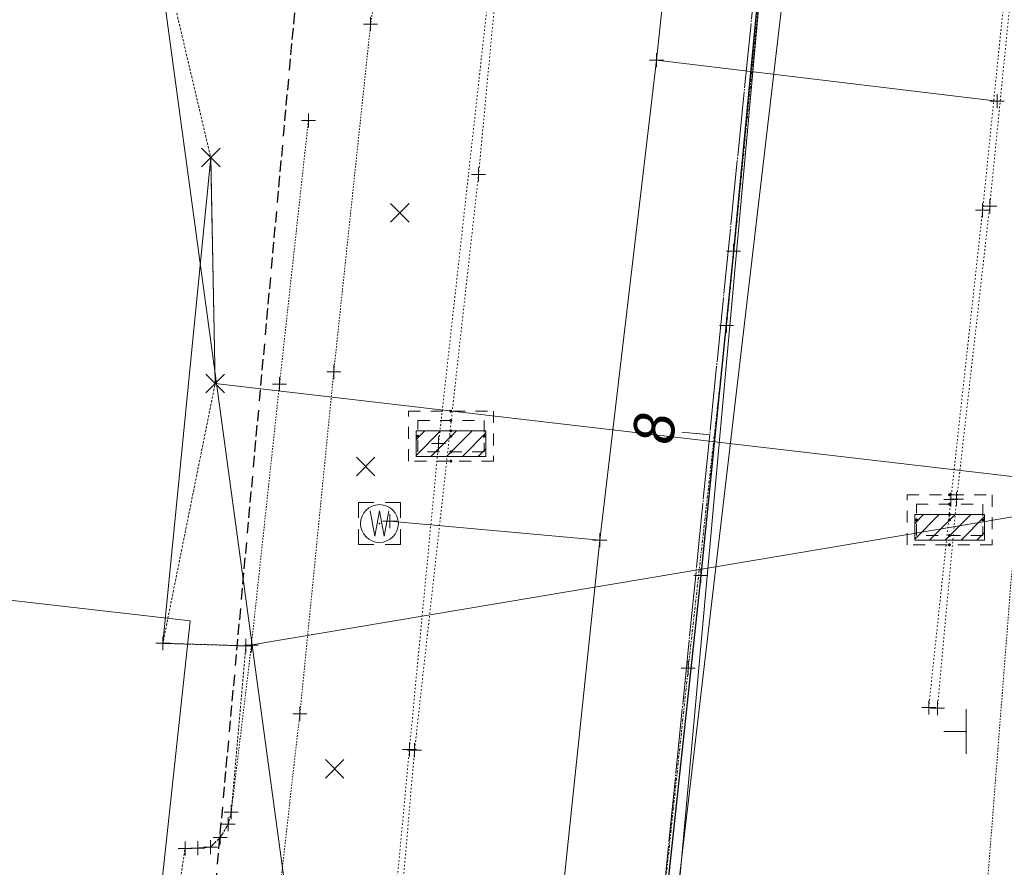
# Model space of a CAD drawing. Header units: feet. Extents: x 1620404 to 1693143, y 557267 to 607752.
# Tile 4 of 107: x 1620874 to 1620945, y 607091 to 607151. Entities that reach past the tile are written whole.
import ezdxf

# ---------------------------------------------------------------- set-up
doc = ezdxf.new("R2010")
doc.units = ezdxf.units.FT
doc.header["$MEASUREMENT"] = 0
for name, pattern in [('cl', [5, 0.09375, -0.09375, 4.625, -0.09375, 0.09375]), ('cl20', [100, 5, -5, 80, -5, 5]), ('DGN Style 1', [0.16325, 0.000271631, -0.162979]), ('DGN Style 2', [0.271631, 0.162979, -0.108652]), ('DGN Style 4', [0.434882, 0.217305, -0.108652, 0.000271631, -0.108652]), ('DGN Style 5', [0.190142, 0.081489, -0.108652]), ('DGN Style 6', [0.516643, 0.190142, -0.108652, 0.000271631, -0.108652, 0.000271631, -0.108652]), ('DGN Style 7', [0.543262, 0.244468, -0.108652, 0.081489, -0.108652]), ('drainage01', [1.6, 0.85, -0.75]), ('esmtshex', [4.75, 0.8, -0.325, -0.325, 0.8, -0.3, 0.8, -0.3, 0.8, -0.3]), ('sanex', [0]), ('waterex', [0])]:
    doc.linetypes.add(name, pattern=pattern)
for name, color, linetype, lineweight in [('BD_X_Building', 241, 'Continuous', 0), ('DR_X_Cells', 151, 'DGN Style 2', 0), ('DR_X_Cells (Construction)', 151, 'DGN Style 2', 0), ('DT_X_TIN_Hull', 5, 'Continuous', 0), ('GE_X_Alignment', 7, 'cl', 0), ('GE_X_Alignment_100_Stations', 7, 'Continuous', 0), ('GE_X_Alignment_500_Stations', 7, 'Continuous', 0), ('GK_Drainage_Nodes (Construction)', 7, 'Continuous', 53), ('PV_X_COP', 4, 'DGN Style 4', 0), ('PV_X_Curb', 120, 'DGN Style 1', 0), ('PV_X_Walk', 120, 'DGN Style 5', 0), ('RW_X_CL_20', 6, 'cl20', 0), ('RW_X_Esmt_SH', 6, 'esmtshex', 30), ('SN_X_Public', 3, 'Continuous', 0), ('SV_X_Random_Point (Construction)', 7, 'Continuous', 0), ('UT_X_Sanitary_Line', 3, 'sanex', 0), ('UT_X_Water', 133, 'waterex', 0), ('UT_X_Water_Cells', 133, 'Continuous', 0), ('UT_X_Water_Cells (Construction)', 133, 'Continuous', 0), ('VG_X_Flower_Bed', 3, 'DGN Style 1', 0), ('XS_X_Ground_Line', 3, 'DGN Style 2', 13)]:
    doc.layers.add(name, color=color, linetype=linetype, lineweight=lineweight)
doc.layers.add('PM_X_Surveyed_Line', color=1, linetype='Continuous', lineweight=30, plot=False)
doc.layers.add('SV_X_Shot_Marker (Construction)', color=40, linetype='Continuous', lineweight=0, transparency=0.5)
doc.styles.add('~P_Label - CenterDescender', font='calibrii.ttf', dxfattribs={"height": 0.14})

# ---------------------------------------------------------------- blocks, each defined once
blk = doc.blocks.new('DrawTextAnnotation_2')
at = {"layer": 'GE_X_Alignment_100_Stations', "color": 7, "insert": (0, 0.125), "char_height": 0.14, "attachment_point": 8, "line_spacing_factor": 0.9, "style": '~P_Label - CenterDescender'}
blk.add_mtext('\\C7;8', dxfattribs=at)
blk = doc.blocks.new('DrawLineAnnotationDirectionLength')
at = {"layer": 'GE_X_Alignment_100_Stations'}
blk.add_line((0, 0), (-0.1, 0), dxfattribs=at)
blk = doc.blocks.new('DrawLineAnnotationDirectionLength_3')
at = {"layer": 'GE_X_Alignment_500_Stations'}
blk.add_line((0, 0), (-0.06, 0), dxfattribs=at)
blk = doc.blocks.new('SVPT_494')
at = {"layer": 'SV_X_Shot_Marker (Construction)', "transparency": 33554495}
for p, q in [((-0.025, 0), (0.025, 0)), ((0, 0.025), (0, -0.025))]:
    blk.add_line(p, q, dxfattribs=at)
blk.add_point((0, 0), dxfattribs=at)
blk = doc.blocks.new('SVPT_495')
at = {"layer": 'SV_X_Shot_Marker (Construction)', "transparency": 33554495}
for p, q in [((-0.025, 0), (0.025, 0)), ((0, 0.025), (0, -0.025))]:
    blk.add_line(p, q, dxfattribs=at)
blk.add_point((0, 0), dxfattribs=at)
blk = doc.blocks.new('CB3-X')
at = {"layer": 'DR_X_Cells', "color": 151, "linetype": 'Continuous', "lineweight": 0}
for p, q in [((-2.5, -1.759), (-0.746, 0)), ((-2.5, -0.626), (-1.876, 0)), ((-1.444, -1.833), (0.384, 0)), ((-0.315, -1.833), (1.514, 0)), ((0.815, -1.833), (2.5, -0.144)), ((1.945, -1.833), (2.5, -1.277))]:
    blk.add_line(p, q, dxfattribs=at)
at = {"layer": 'DR_X_Cells', "color": 151, "linetype": 'drainage01', "lineweight": 0}
blk.add_lwpolyline([(-3.042, 1.417), (3.042, 1.417), (3.042, -2.167), (-3.042, -2.167)], close=True, dxfattribs=at)
at = {"layer": 'DR_X_Cells', "color": 151, "linetype": 'Continuous', "lineweight": 0, "flags": 128}
blk.add_lwpolyline([(-2.5, 0), (2.5, 0), (2.5, -1.833), (-2.5, -1.833)], close=True, dxfattribs=at)
at = {"layer": 'DR_X_Cells (Construction)', "color": 20, "linetype": 'drainage01', "lineweight": 0}
blk.add_lwpolyline([(-2.375, 0.75), (2.375, 0.75), (2.375, -1.5), (-2.375, -1.5)], close=True, dxfattribs=at)
at = {"layer": 'GK_Drainage_Nodes (Construction)', "color": 21, "linetype": 'DGN Style 2', "lineweight": 53}
blk.add_point((0, 1.417), dxfattribs=at)
at = {"layer": 'GK_Drainage_Nodes (Construction)', "color": 61, "linetype": 'DGN Style 6', "lineweight": 53}
for p in [(0, 0.75), (-2.375, -0.375), (2.375, -0.375), (0, -1.5)]:
    blk.add_point(p, dxfattribs=at)
at = {"layer": 'GK_Drainage_Nodes (Construction)', "color": 21, "linetype": 'DGN Style 5', "lineweight": 53}
blk.add_point((0, 0), dxfattribs=at)
at = {"layer": 'GK_Drainage_Nodes (Construction)', "color": 40, "linetype": 'DGN Style 4', "lineweight": 53}
blk.add_point((0, 0), dxfattribs=at)
at = {"layer": 'GK_Drainage_Nodes (Construction)', "color": 151, "linetype": 'DGN Style 7', "lineweight": 53}
blk.add_point((0, -0.375), dxfattribs=at)
at = {"layer": 'GK_Drainage_Nodes (Construction)', "color": 223, "linetype": 'DGN Style 1', "lineweight": 53}
blk.add_point((0, -2.167), dxfattribs=at)
blk = doc.blocks.new('SVPT_496')
at = {"layer": 'SV_X_Shot_Marker (Construction)', "transparency": 33554495}
for p, q in [((-0.025, 0), (0.025, 0)), ((0, 0.025), (0, -0.025))]:
    blk.add_line(p, q, dxfattribs=at)
blk.add_point((0, 0), dxfattribs=at)
blk = doc.blocks.new('SVPT_497')
at = {"layer": 'SV_X_Shot_Marker (Construction)', "transparency": 33554495}
for p, q in [((-0.025, 0), (0.025, 0)), ((0, 0.025), (0, -0.025))]:
    blk.add_line(p, q, dxfattribs=at)
blk.add_point((0, 0), dxfattribs=at)
blk = doc.blocks.new('SVPT_498')
at = {"layer": 'SV_X_Shot_Marker (Construction)', "transparency": 33554495}
for p, q in [((0, 0.025), (0, -0.025)), ((-0.025, 0), (0.025, 0))]:
    blk.add_line(p, q, dxfattribs=at)
blk.add_point((0, 0), dxfattribs=at)
blk = doc.blocks.new('SVPT_499')
at = {"layer": 'SV_X_Shot_Marker (Construction)', "transparency": 33554495}
for p, q in [((-0.025, 0), (0.025, 0)), ((0, 0.025), (0, -0.025))]:
    blk.add_line(p, q, dxfattribs=at)
blk.add_point((0, 0), dxfattribs=at)
blk = doc.blocks.new('SVPT_577')
at = {"layer": 'SV_X_Shot_Marker (Construction)', "transparency": 33554495}
for p, q in [((-0.025, 0), (0.025, 0)), ((0, 0.025), (0, -0.025))]:
    blk.add_line(p, q, dxfattribs=at)
blk.add_point((0, 0), dxfattribs=at)
blk = doc.blocks.new('SVPT_578')
at = {"layer": 'SV_X_Shot_Marker (Construction)', "transparency": 33554495}
for p, q in [((-0.025, 0), (0.025, 0)), ((0, 0.025), (0, -0.025))]:
    blk.add_line(p, q, dxfattribs=at)
blk.add_point((0, 0), dxfattribs=at)
blk = doc.blocks.new('SVPT_579')
at = {"layer": 'SV_X_Shot_Marker (Construction)', "transparency": 33554495}
for p, q in [((-0.025, 0), (0.025, 0)), ((0, 0.025), (0, -0.025))]:
    blk.add_line(p, q, dxfattribs=at)
blk.add_point((0, 0), dxfattribs=at)
blk = doc.blocks.new('SVPT_581')
at = {"layer": 'SV_X_Shot_Marker (Construction)', "transparency": 33554495}
for p, q in [((-0.025, 0), (0.025, 0)), ((0, 0.025), (0, -0.025))]:
    blk.add_line(p, q, dxfattribs=at)
blk.add_point((0, 0), dxfattribs=at)
blk = doc.blocks.new('SVPT_582')
at = {"layer": 'SV_X_Shot_Marker (Construction)', "transparency": 33554495}
for p, q in [((-0.025, 0), (0.025, 0)), ((0, 0.025), (0, -0.025))]:
    blk.add_line(p, q, dxfattribs=at)
blk.add_point((0, 0), dxfattribs=at)
blk = doc.blocks.new('SVPT_585')
at = {"layer": 'SV_X_Shot_Marker (Construction)', "transparency": 33554495}
for p, q in [((-0.025, 0), (0.025, 0)), ((0, 0.025), (0, -0.025))]:
    blk.add_line(p, q, dxfattribs=at)
blk.add_point((0, 0), dxfattribs=at)
blk = doc.blocks.new('SVPT_586')
at = {"layer": 'SV_X_Shot_Marker (Construction)', "transparency": 33554495}
for p, q in [((-0.025, 0), (0.025, 0)), ((0, 0.025), (0, -0.025))]:
    blk.add_line(p, q, dxfattribs=at)
blk.add_point((0, 0), dxfattribs=at)
blk = doc.blocks.new('SVPT_590')
at = {"layer": 'SV_X_Shot_Marker (Construction)', "transparency": 33554495}
for p, q in [((-0.025, 0), (0.025, 0)), ((0, 0.025), (0, -0.025))]:
    blk.add_line(p, q, dxfattribs=at)
blk.add_point((0, 0), dxfattribs=at)
blk = doc.blocks.new('SVPT_591')
at = {"layer": 'SV_X_Shot_Marker (Construction)', "transparency": 33554495}
for p, q in [((-0.025, 0), (0.025, 0)), ((0, 0.025), (0, -0.025))]:
    blk.add_line(p, q, dxfattribs=at)
blk.add_point((0, 0), dxfattribs=at)
blk = doc.blocks.new('SVPT_608')
at = {"layer": 'SV_X_Shot_Marker (Construction)', "transparency": 33554495}
for p, q in [((-0.025, 0), (0.025, 0)), ((0, 0.025), (0, -0.025))]:
    blk.add_line(p, q, dxfattribs=at)
blk.add_point((0, 0), dxfattribs=at)
blk = doc.blocks.new('SVPT_609')
at = {"layer": 'SV_X_Shot_Marker (Construction)', "transparency": 33554495}
for p, q in [((-0.025, 0), (0.025, 0)), ((0, 0.025), (0, -0.025))]:
    blk.add_line(p, q, dxfattribs=at)
blk.add_point((0, 0), dxfattribs=at)
blk = doc.blocks.new('WM_3')
at = {"layer": 'UT_X_Water_Cells', "color": 133, "linetype": 'Continuous', "lineweight": 0, "flags": 128}
for points in [[(-0.02, 0.075), (-0.075, 0.075), (-0.075, 0.02)], [(0.075, 0.02), (0.075, 0.075), (0.02, 0.075)], [(-0.0333, 0.045), (-0.0167, -0.045), (0, 0.045), (0.0167, -0.045), (0.0333, 0.045)], [(-0.075, -0.02), (-0.075, -0.075), (-0.02, -0.075)], [(0.02, -0.075), (0.075, -0.075), (0.075, -0.02)]]:
    blk.add_lwpolyline(points, dxfattribs=at)
at = {"layer": 'UT_X_Water_Cells', "color": 133, "linetype": 'Continuous', "lineweight": 0}
blk.add_circle((0, 0), 0.0675, dxfattribs=at)
at = {"layer": 'UT_X_Water_Cells (Construction)', "color": 133, "linetype": 'Continuous', "lineweight": 30}
blk.add_point((0, 0), dxfattribs=at)
blk = doc.blocks.new('X_90')
at = {"layer": 'SV_X_Random_Point (Construction)', "color": 7, "linetype": 'Continuous', "lineweight": 0, "transparency": 33554559}
for p, q in [((-0.0333, -0.0334), (0.0333, 0.0334)), ((-0.0333, 0.0334), (0.0333, -0.0334))]:
    blk.add_line(p, q, dxfattribs=at)
blk = doc.blocks.new('X_91')
at = {"layer": 'SV_X_Random_Point (Construction)', "color": 7, "linetype": 'Continuous', "lineweight": 0, "transparency": 33554559}
for p, q in [((-0.0333, -0.0334), (0.0333, 0.0334)), ((-0.0333, 0.0334), (0.0333, -0.0334))]:
    blk.add_line(p, q, dxfattribs=at)
blk = doc.blocks.new('X_92')
at = {"layer": 'SV_X_Random_Point (Construction)', "color": 7, "linetype": 'Continuous', "lineweight": 0, "transparency": 33554559}
for p, q in [((-0.0333, -0.0334), (0.0333, 0.0334)), ((-0.0333, 0.0334), (0.0333, -0.0334))]:
    blk.add_line(p, q, dxfattribs=at)
blk = doc.blocks.new('SGN1P_10')
at = {"layer": 'SN_X_Public', "color": 3, "linetype": 'Continuous', "lineweight": 0}
for p, q in [((0, 0.08), (0, -0.08)), ((0, 0), (-0.08, 0))]:
    blk.add_line(p, q, dxfattribs=at)
blk = doc.blocks.new('SVPT_881')
at = {"layer": 'SV_X_Shot_Marker (Construction)', "transparency": 33554495}
for p, q in [((-0.025, 0), (0.025, 0)), ((0, 0.025), (0, -0.025))]:
    blk.add_line(p, q, dxfattribs=at)
blk.add_point((0, 0), dxfattribs=at)
blk = doc.blocks.new('SVPT_882')
at = {"layer": 'SV_X_Shot_Marker (Construction)', "transparency": 33554495}
for p, q in [((-0.025, 0), (0.025, 0)), ((0, 0.025), (0, -0.025))]:
    blk.add_line(p, q, dxfattribs=at)
blk.add_point((0, 0), dxfattribs=at)
blk = doc.blocks.new('SVPT_883')
at = {"layer": 'SV_X_Shot_Marker (Construction)', "transparency": 33554495}
for p, q in [((0, 0.025), (0, -0.025)), ((-0.025, 0), (0.025, 0))]:
    blk.add_line(p, q, dxfattribs=at)
blk.add_point((0, 0), dxfattribs=at)
blk = doc.blocks.new('SVPT_884')
at = {"layer": 'SV_X_Shot_Marker (Construction)', "transparency": 33554495}
for p, q in [((-0.025, 0), (0.025, 0)), ((0, 0.025), (0, -0.025))]:
    blk.add_line(p, q, dxfattribs=at)
blk.add_point((0, 0), dxfattribs=at)
blk = doc.blocks.new('SVPT_885')
at = {"layer": 'SV_X_Shot_Marker (Construction)', "transparency": 33554495}
for p, q in [((-0.025, 0), (0.025, 0)), ((0, 0.025), (0, -0.025))]:
    blk.add_line(p, q, dxfattribs=at)
blk.add_point((0, 0), dxfattribs=at)
blk = doc.blocks.new('SVPT_886')
at = {"layer": 'SV_X_Shot_Marker (Construction)', "transparency": 33554495}
for p, q in [((-0.025, 0), (0.025, 0)), ((0, 0.025), (0, -0.025))]:
    blk.add_line(p, q, dxfattribs=at)
blk.add_point((0, 0), dxfattribs=at)
blk = doc.blocks.new('SVPT_887')
at = {"layer": 'SV_X_Shot_Marker (Construction)', "transparency": 33554495}
for p, q in [((-0.025, 0), (0.025, 0)), ((0, 0.025), (0, -0.025))]:
    blk.add_line(p, q, dxfattribs=at)
blk.add_point((0, 0), dxfattribs=at)
blk = doc.blocks.new('SVPT_888')
at = {"layer": 'SV_X_Shot_Marker (Construction)', "transparency": 33554495}
for p, q in [((0, 0.025), (0, -0.025)), ((-0.025, 0), (0.025, 0))]:
    blk.add_line(p, q, dxfattribs=at)
blk.add_point((0, 0), dxfattribs=at)
blk = doc.blocks.new('SVPT_889')
at = {"layer": 'SV_X_Shot_Marker (Construction)', "transparency": 33554495}
for p, q in [((-0.025, 0), (0.025, 0)), ((0, 0.025), (0, -0.025))]:
    blk.add_line(p, q, dxfattribs=at)
blk.add_point((0, 0), dxfattribs=at)
blk = doc.blocks.new('SVPT_890')
at = {"layer": 'SV_X_Shot_Marker (Construction)', "transparency": 33554495}
for p, q in [((0, 0.025), (0, -0.025)), ((-0.025, 0), (0.025, 0))]:
    blk.add_line(p, q, dxfattribs=at)
blk.add_point((0, 0), dxfattribs=at)
blk = doc.blocks.new('SVPT_891')
at = {"layer": 'SV_X_Shot_Marker (Construction)', "transparency": 33554495}
for p, q in [((-0.025, 0), (0.025, 0)), ((0, 0.025), (0, -0.025))]:
    blk.add_line(p, q, dxfattribs=at)
blk.add_point((0, 0), dxfattribs=at)
blk = doc.blocks.new('X_138')
at = {"layer": 'SV_X_Random_Point (Construction)', "color": 7, "linetype": 'Continuous', "lineweight": 0, "transparency": 33554559}
for p, q in [((-0.0333, -0.0334), (0.0333, 0.0334)), ((-0.0333, 0.0334), (0.0333, -0.0334))]:
    blk.add_line(p, q, dxfattribs=at)
blk = doc.blocks.new('X_139')
at = {"layer": 'SV_X_Random_Point (Construction)', "color": 7, "linetype": 'Continuous', "lineweight": 0, "transparency": 33554559}
for p, q in [((-0.0333, -0.0334), (0.0333, 0.0334)), ((-0.0333, 0.0334), (0.0333, -0.0334))]:
    blk.add_line(p, q, dxfattribs=at)
blk = doc.blocks.new('CB3-X_1')
at = {"layer": 'DR_X_Cells', "color": 151, "linetype": 'Continuous', "lineweight": 0}
for p, q in [((-2.5, -1.759), (-0.746, 0)), ((-2.5, -0.626), (-1.876, 0)), ((-1.444, -1.833), (0.384, 0)), ((-0.315, -1.833), (1.514, 0)), ((0.815, -1.833), (2.5, -0.144)), ((1.945, -1.833), (2.5, -1.277))]:
    blk.add_line(p, q, dxfattribs=at)
at = {"layer": 'DR_X_Cells', "color": 151, "linetype": 'drainage01', "lineweight": 0}
blk.add_lwpolyline([(-3.042, 1.417), (3.042, 1.417), (3.042, -2.167), (-3.042, -2.167)], close=True, dxfattribs=at)
at = {"layer": 'DR_X_Cells', "color": 151, "linetype": 'Continuous', "lineweight": 0, "flags": 128}
blk.add_lwpolyline([(-2.5, 0), (2.5, 0), (2.5, -1.833), (-2.5, -1.833)], close=True, dxfattribs=at)
at = {"layer": 'DR_X_Cells (Construction)', "color": 20, "linetype": 'drainage01', "lineweight": 0}
blk.add_lwpolyline([(-2.375, 0.75), (2.375, 0.75), (2.375, -1.5), (-2.375, -1.5)], close=True, dxfattribs=at)
at = {"layer": 'GK_Drainage_Nodes (Construction)', "color": 21, "linetype": 'DGN Style 2', "lineweight": 53}
blk.add_point((0, 1.417), dxfattribs=at)
at = {"layer": 'GK_Drainage_Nodes (Construction)', "color": 61, "linetype": 'DGN Style 6', "lineweight": 53}
for p in [(0, 0.75), (-2.375, -0.375), (2.375, -0.375), (0, -1.5)]:
    blk.add_point(p, dxfattribs=at)
at = {"layer": 'GK_Drainage_Nodes (Construction)', "color": 21, "linetype": 'DGN Style 5', "lineweight": 53}
blk.add_point((0, 0), dxfattribs=at)
at = {"layer": 'GK_Drainage_Nodes (Construction)', "color": 40, "linetype": 'DGN Style 4', "lineweight": 53}
blk.add_point((0, 0), dxfattribs=at)
at = {"layer": 'GK_Drainage_Nodes (Construction)', "color": 151, "linetype": 'DGN Style 7', "lineweight": 53}
blk.add_point((0, -0.375), dxfattribs=at)
at = {"layer": 'GK_Drainage_Nodes (Construction)', "color": 223, "linetype": 'DGN Style 1', "lineweight": 53}
blk.add_point((0, -2.167), dxfattribs=at)
blk = doc.blocks.new('*U1168')
at = {"layer": 'DT_X_TIN_Hull', "flags": 128}
for points in [[(-71.037, -263.5), (-65.097, -263.682), (-5.434, -253.645), (-6.055, -259.973), (-6.866, -264.426), (-7.843, -277.739), (-8.225, -280.83), (-9.489, -294.124), (-9.881, -299.477), (1.805, -300.532), (1.892, -299.999), (6.898, -268.595), (17.397, -223.552), (17.933, -221.843), (17.96, -221.392), (24.741, -174.132), (64.093, -144.07)], [(-18.622, 135.131), (-30.085, 103.011), (-30.396, 99.714), (-32.181, 70.758), (-28.812, 29.262), (-31.808, 4.446), (-31.953, 3.238), (-30.126, 2.959), (-25.39, 5.003), (-24.717, 5.331), (15.063, -72.904), (9.574, -91.046), (0.503, -109.555), (-3.706, -156.398), (4.504, -168.887), (7.724, -205.869), (-2.18, -220.371), (-2.522, -221.66), (-4.394, -239.591), (-5.407, -252.135), (-67.292, -244.932), (-67.611, -228.772), (-71.037, -263.5)]]:
    blk.add_lwpolyline(points, dxfattribs=at)
blk = doc.blocks.new('*U1169')
at = {"layer": 'DT_X_TIN_Hull', "flags": 128}
blk.add_lwpolyline([(-283.737, -75.71), (-282.331, -81.304), (-217.692, -104.057), (-142.344, -167.873), (-146.673, -213.688), (-135.193, -297.918), (-84.507, -298.273), (-83.442, -286.622), (-81.164, -261.728), (-81.03, -260.234), (-78.795, -235.339), (-78.511, -232.834), (-75.693, -207.993), (-75.687, -207.931), (-73.185, -183.056), (-73.053, -181.832), (-70.369, -156.977), (-68.84, -139.29), (0.027, -71.147), (23.686, -66.343), (283.737, 24.861)], dxfattribs=at)
blk = doc.blocks.new('SVPT_1087')
at = {"layer": 'SV_X_Shot_Marker (Construction)', "transparency": 33554495}
for p, q in [((-0.025, 0), (0.025, 0)), ((0, 0.025), (0, -0.025))]:
    blk.add_line(p, q, dxfattribs=at)
blk.add_point((0, 0), dxfattribs=at)
blk = doc.blocks.new('SVPT_1088')
at = {"layer": 'SV_X_Shot_Marker (Construction)', "transparency": 33554495}
for p, q in [((-0.025, 0), (0.025, 0)), ((0, 0.025), (0, -0.025))]:
    blk.add_line(p, q, dxfattribs=at)
blk.add_point((0, 0), dxfattribs=at)
blk = doc.blocks.new('SVPT_1089')
at = {"layer": 'SV_X_Shot_Marker (Construction)', "transparency": 33554495}
for p, q in [((-0.025, 0), (0.025, 0)), ((0, 0.025), (0, -0.025))]:
    blk.add_line(p, q, dxfattribs=at)
blk.add_point((0, 0), dxfattribs=at)
blk = doc.blocks.new('SVPT_1090')
at = {"layer": 'SV_X_Shot_Marker (Construction)', "transparency": 33554495}
for p, q in [((-0.025, 0), (0.025, 0)), ((0, 0.025), (0, -0.025))]:
    blk.add_line(p, q, dxfattribs=at)
blk.add_point((0, 0), dxfattribs=at)
blk = doc.blocks.new('SVPT_1091')
at = {"layer": 'SV_X_Shot_Marker (Construction)', "transparency": 33554495}
for p, q in [((-0.025, 0), (0.025, 0)), ((0, 0.025), (0, -0.025))]:
    blk.add_line(p, q, dxfattribs=at)
blk.add_point((0, 0), dxfattribs=at)
blk = doc.blocks.new('SVPT_1092')
at = {"layer": 'SV_X_Shot_Marker (Construction)', "transparency": 33554495}
for p, q in [((-0.025, 0), (0.025, 0)), ((0, 0.025), (0, -0.025))]:
    blk.add_line(p, q, dxfattribs=at)
blk.add_point((0, 0), dxfattribs=at)

msp = doc.modelspace()

# ---------------------------------------------------------------- linework, layer by layer
at = {"layer": 'BD_X_Building'}
for p, q in [((1620843.762, 607113.11), (1620886.532, 607108.263)), ((1620886.532, 607108.263), (1620882.727, 607073.178))]:
    msp.add_line(p, q, dxfattribs=at)
at = {"layer": 'GE_X_Alignment'}
msp.add_line((1620919.758, 607082.46), (1620969.644, 607579.965), dxfattribs=at)
at = {"layer": 'PM_X_Surveyed_Line', "flags": 128}
msp.add_lwpolyline([(1620942.768, 607326.679), (1620941.373, 607302.519), (1620939.091, 607277.842), (1620936.862, 607256.373), (1620935.114, 607233.698), (1620932.866, 607209.298), (1620930.18, 607184.088), (1620927.721, 607159.212), (1620925.368, 607134.675), (1620923.049, 607111.492), (1620919.95, 607082.635)], dxfattribs=at)
at = {"layer": 'PV_X_COP', "flags": 128}
msp.add_lwpolyline([(1620919.758, 607082.46), (1620922.141, 607104.863), (1620924.877, 607129.368), (1620927.308, 607153.786), (1620930.318, 607183.419), (1620932.675, 607206.616), (1620934.923, 607231.063), (1620936.845, 607252.829), (1620939.337, 607281.641), (1620941.646, 607305.177), (1620943.257, 607325.607)], dxfattribs=at)
at = {"layer": 'PV_X_Curb', "flags": 128}
for points in [[(1620939.332, 607102.063), (1620940.92, 607116.93), (1620943.188, 607137.616), (1620946.023, 607165.474), (1620950.933, 607213.826), (1620951.781, 607219.034), (1620954.204, 607242.887), (1620955.954, 607260.46), (1620955.639, 607260.961), (1620957.386, 607278.266), (1620959.986, 607305.333), (1620962.059, 607324.616), (1620962.544, 607330.827), (1620963.006, 607334.405)], [(1620924.949, 607316.826), (1620922.933, 607296.502), (1620921.491, 607284.929), (1620919.676, 607270.353), (1620918.791, 607259.796), (1620917.929, 607248.651), (1620915.968, 607227.88), (1620914.799, 607217.826), (1620912.391, 607194.541), (1620911.073, 607181.984), (1620910.062, 607171.689), (1620908.569, 607155.228), (1620907.147, 607140.163), (1620902.572, 607099.004), (1620900.793, 607078.524)], [(1620939.956, 607102.016), (1620941.332, 607116.953), (1620943.694, 607137.889), (1620946.446, 607165.447), (1620951.525, 607213.793), (1620952.029, 607219.114)], [(1620912.261, 607194.461), (1620910.716, 607182.065), (1620909.589, 607170.536), (1620908.094, 607155.187), (1620904.289, 607120.922), (1620902.203, 607099.061), (1620900.283, 607078.624)]]:
    msp.add_lwpolyline(points, dxfattribs=at)
at = {"layer": 'PV_X_Walk', "flags": 128}
for points in [[(1620963.621, 607334.668), (1620963.357, 607330.847), (1620960.666, 607305.223), (1620957.998, 607278.121), (1620961.074, 607279.267), (1620959.483, 607258.829), (1620957.594, 607234.128), (1620956.425, 607216.427), (1620953.436, 607190.531), (1620951.026, 607165.749), (1620947.921, 607137.356), (1620945.243, 607111.387), (1620942.421, 607075.264)], [(1620909.666, 607171.127), (1620901.856, 607171.338), (1620900.2, 607155.854), (1620899.428, 607150.905), (1620896.795, 607126.06), (1620894.371, 607101.598), (1620891.789, 607078.994), (1620890.524, 607069.916)], [(1620886.16, 607091.971), (1620887.071, 607092.006), (1620887.978, 607092.076), (1620888.672, 607092.772), (1620889.25, 607093.707), (1620889.465, 607094.585), (1620890.905, 607106.517), (1620892.918, 607125.179), (1620894.981, 607144.03)]]:
    msp.add_lwpolyline(points, dxfattribs=at)
at = {"layer": 'RW_X_CL_20', "ltscale": 40, "flags": 128}
msp.add_lwpolyline([(1620918.689, 607058.596), (1620977.744, 607709.423)], dxfattribs=at)
at = {"layer": 'RW_X_Esmt_SH'}
msp.add_line((1620886.633, 607070.492), (1620905.066, 607273.637), dxfattribs=at)
at = {"layer": 'UT_X_Sanitary_Line', "flags": 128}
msp.add_lwpolyline([(1620917.572, 607056.468), (1620946.597, 607303.475), (1620969.398, 607318.134), (1620991.388, 607337.131), (1620999.699, 607414.899), (1620962.261, 607455.348)], dxfattribs=at)
at = {"layer": 'UT_X_Water', "flags": 128}
for points in [[(1620890.217, 607296.403), (1620906.553, 607285.459), (1620909.963, 607283.11), (1620931.537, 607267.195), (1620928.848, 607243.672), (1620924.412, 607200.486), (1620922.085, 607169.219), (1620919.875, 607148.34), (1620915.828, 607114.011), (1620910.736, 607065.707)], [(1620919.875, 607148.34), (1620944.235, 607145.403)], [(1620915.828, 607114.011), (1620900.804, 607115.368)]]:
    msp.add_lwpolyline(points, dxfattribs=at)
at = {"layer": 'VG_X_Flower_Bed', "flags": 128}
msp.add_lwpolyline([(1620890.511, 607106.463), (1620884.571, 607106.645)], dxfattribs=at)
at = {"layer": 'XS_X_Ground_Line', "flags": 128}
msp.add_lwpolyline([(1620746.689, 607297.379), (1620748.095, 607291.785), (1620779.569, 607288.79), (1620808.741, 607301.635), (1620814.86, 607301.894), (1620812.283, 607290.973), (1620815.494, 607284.813), (1620812.734, 607269.032), (1620817.164, 607272.316), (1620822.663, 607273.472), (1620823.777, 607275.409), (1620833.831, 607276.857), (1620842.089, 607280.051), (1620850.734, 607285.069), (1620880.059, 607282.731), (1620881.962, 607280.443), (1620895.902, 607261.523), (1620889.382, 607213.696), (1620888.082, 607205.216), (1620883.753, 607159.401), (1620887.996, 607141.373), (1620888.315, 607125.213), (1620884.571, 607106.645), (1620890.511, 607106.463), (1620889.465, 607094.585), (1620889.25, 607093.707), (1620888.672, 607092.772), (1620887.978, 607092.076), (1620887.071, 607092.006), (1620886.16, 607091.971), (1620885.568, 607088.082), (1620886.654, 607087.902), (1620887.651, 607087.221), (1620888.442, 607085.707), (1620888.506, 607084.888), (1620886.778, 607070.576), (1620890.524, 607069.916), (1620895.233, 607075.171), (1620900.283, 607078.624), (1620900.793, 607078.524), (1620919.758, 607082.46), (1620942.421, 607075.264), (1620945.919, 607074.816), (1620945.726, 607070.668), (1620957.413, 607069.613), (1620957.499, 607070.146), (1620957.496, 607071.987), (1620957.906, 607076.408), (1620958.376, 607081.776), (1620959.258, 607088.255), (1620959.666, 607091.269), (1620962.505, 607101.55), (1620963.872, 607107.921), (1620965.588, 607113.691), (1620965.547, 607113.815), (1620964.075, 607114.367), (1620964.051, 607115.384), (1620972.6, 607145.578), (1620973.005, 607146.593), (1620973.54, 607148.302), (1620973.567, 607148.753), (1620974.702, 607164.594), (1620976.192, 607165.798), (1620973.782, 607173.685), (1620974.035, 607176.388), (1620980.349, 607196.013), (1620984.729, 607210.858), (1620984.874, 607218.044), (1620986.574, 607226.322), (1620992.94, 607228.959), (1621010.774, 607227.179), (1621013.458, 607226.052), (1621020.637, 607226.073), (1621020.734, 607226.201), (1621032.239, 607297.081), (1621054.112, 607306.746), (1621054.931, 607316.441), (1621057.013, 607344.711), (1621054.387, 607377.319), (1621050.594, 607393.13), (1621052.339, 607410.523), (1621046.191, 607417.464), (1621042.617, 607421.609), (1621037.835, 607424.331), (1621033.292, 607433.17), (1620979.512, 607425.149), (1620983.192, 607452.594), (1620985.231, 607472.251), (1620986.351, 607484.731), (1620986.748, 607489.362), (1620988.881, 607514.27), (1620990.903, 607531.605), (1620991.127, 607533.857), (1620993.597, 607558.734), (1620994.28, 607565.511), (1620996.788, 607590.385), (1620998.437, 607605.104), (1621000.336, 607626.565), (1621002.111, 607645.831), (1621002.892, 607654.576), (1620999.135, 607655.949), (1620995.811, 607656.471), (1620995.386, 607656.598), (1620977.877, 607662.074), (1620971.699, 607662.307), (1620960.511, 607670.555), (1620960.109, 607670.677), (1620938.469, 607671.362), (1620937.805, 607643.561), (1620937.135, 607610.92), (1620935.315, 607584.427), (1620928.858, 607551.193), (1620925.198, 607530.235), (1620918.419, 607505.271), (1620916.534, 607497.176), (1620919.823, 607452.032), (1620882.973, 607448.406), (1620871.8, 607449.095), (1620881.045, 607424.843), (1620891.589, 607408.347), (1620892.984, 607397.589), (1620883.102, 607388.071), (1620867.478, 607374.653), (1620865.854, 607373.61), (1620863.634, 607372.487), (1620861.853, 607372.163), (1620859.624, 607372.405), (1620854.922, 607372.936), (1620854.264, 607368.249), (1620850.861, 607368.325), (1620850.305, 607366.436), (1620849.817, 607366.113), (1620847.776, 607364.944), (1620844.436, 607364.027), (1620838.698, 607363.398), (1620830.833, 607363.592), (1620824.924, 607352.991), (1620817.773, 607341.051), (1620800.298, 607333.725), (1620787.71, 607330.391), (1620776.274, 607328.723), (1620765.797, 607328.274), (1620766.505, 607314.621), (1620746.689, 607297.379)], dxfattribs=at)

# ---------------------------------------------------------------- block references
at = {"layer": 'DR_X_Cells', "color": 151, "linetype": 'Continuous', "lineweight": 0}
for name, p in [('CB3-X_1', (1620905.176, 607121.832)), ('CB3-X', (1620940.83, 607115.845))]:
    msp.add_blockref(name, p, dxfattribs=at)
at = {"layer": 'DT_X_TIN_Hull'}
for name, p in [('*U1169', (1621030.426, 607373.089)), ('*U1168', (1620955.607, 607370.145))]:
    msp.add_blockref(name, p, dxfattribs=at)
at = {"layer": 'GE_X_Alignment_100_Stations', "xscale": 20, "yscale": 20, "zscale": 20}
for name, rotation in [('DrawTextAnnotation_2', 84.27398545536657), ('DrawLineAnnotationDirectionLength', 354.2739854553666)]:
    msp.add_blockref(name, (1620923.677, 607121.544), dxfattribs=dict(at, rotation=rotation))
at = {"layer": 'GE_X_Alignment_500_Stations', "xscale": 20, "yscale": 20, "zscale": 20, "rotation": 354.2739854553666}
msp.add_blockref('DrawLineAnnotationDirectionLength_3', (1620923.677, 607121.544), dxfattribs=at)
at = {"layer": 'SN_X_Public', "color": 3, "linetype": 'Continuous', "lineweight": 0, "xscale": 20, "yscale": 20, "zscale": 20}
msp.add_blockref('SGN1P_10', (1620942.004, 607100.334), dxfattribs=at)
at = {"layer": 'SV_X_Random_Point (Construction)', "color": 7, "linetype": 'Continuous', "lineweight": 0, "transparency": 33554559, "xscale": 20, "yscale": 20, "zscale": 20}
for name, p in [('X_138', (1620887.996, 607141.373)), ('X_92', (1620901.526, 607137.429)), ('X_139', (1620888.315, 607125.213)), ('X_91', (1620899.076, 607119.28)), ('X_90', (1620896.858, 607097.682))]:
    msp.add_blockref(name, p, dxfattribs=at)
at = {"layer": 'SV_X_Shot_Marker (Construction)', "transparency": 33554495, "xscale": 20, "yscale": 20, "zscale": 20}
for name, p in [('SVPT_579', (1620899.428, 607150.905)), ('SVPT_1087', (1620919.875, 607148.34)), ('SVPT_1088', (1620919.875, 607148.34)), ('SVPT_1089', (1620944.235, 607145.403)), ('SVPT_891', (1620894.981, 607144.03)), ('SVPT_577', (1620907.147, 607140.163)), ('SVPT_498', (1620943.694, 607137.889)), ('SVPT_499', (1620943.188, 607137.616)), ('SVPT_608', (1620925.368, 607134.675)), ('SVPT_591', (1620924.877, 607129.368)), ('SVPT_581', (1620896.795, 607126.06)), ('SVPT_890', (1620892.918, 607125.179)), ('SVPT_578', (1620904.289, 607120.922)), ('SVPT_496', (1620940.92, 607116.93)), ('SVPT_497', (1620941.332, 607116.953)), ('SVPT_1092', (1620900.804, 607115.368)), ('SVPT_1090', (1620915.828, 607114.011)), ('SVPT_1091', (1620915.828, 607114.011)), ('SVPT_609', (1620923.049, 607111.492)), ('SVPT_889', (1620884.571, 607106.645)), ('SVPT_888', (1620890.511, 607106.463)), ('SVPT_887', (1620890.905, 607106.517)), ('SVPT_590', (1620922.141, 607104.863)), ('SVPT_495', (1620939.332, 607102.063)), ('SVPT_494', (1620939.956, 607102.016)), ('SVPT_582', (1620894.371, 607101.598)), ('SVPT_585', (1620902.203, 607099.061)), ('SVPT_586', (1620902.572, 607099.004)), ('SVPT_886', (1620889.465, 607094.585)), ('SVPT_885', (1620889.25, 607093.707)), ('SVPT_884', (1620888.672, 607092.772)), ('SVPT_881', (1620886.16, 607091.971)), ('SVPT_882', (1620887.071, 607092.006)), ('SVPT_883', (1620887.978, 607092.076))]:
    msp.add_blockref(name, p, dxfattribs=at)
at = {"layer": 'UT_X_Water_Cells', "color": 133, "linetype": 'Continuous', "lineweight": 0, "xscale": 20, "yscale": 20, "zscale": 20}
msp.add_blockref('WM_3', (1620900.061, 607115.208), dxfattribs=at)

doc.saveas('drawing.dxf')
